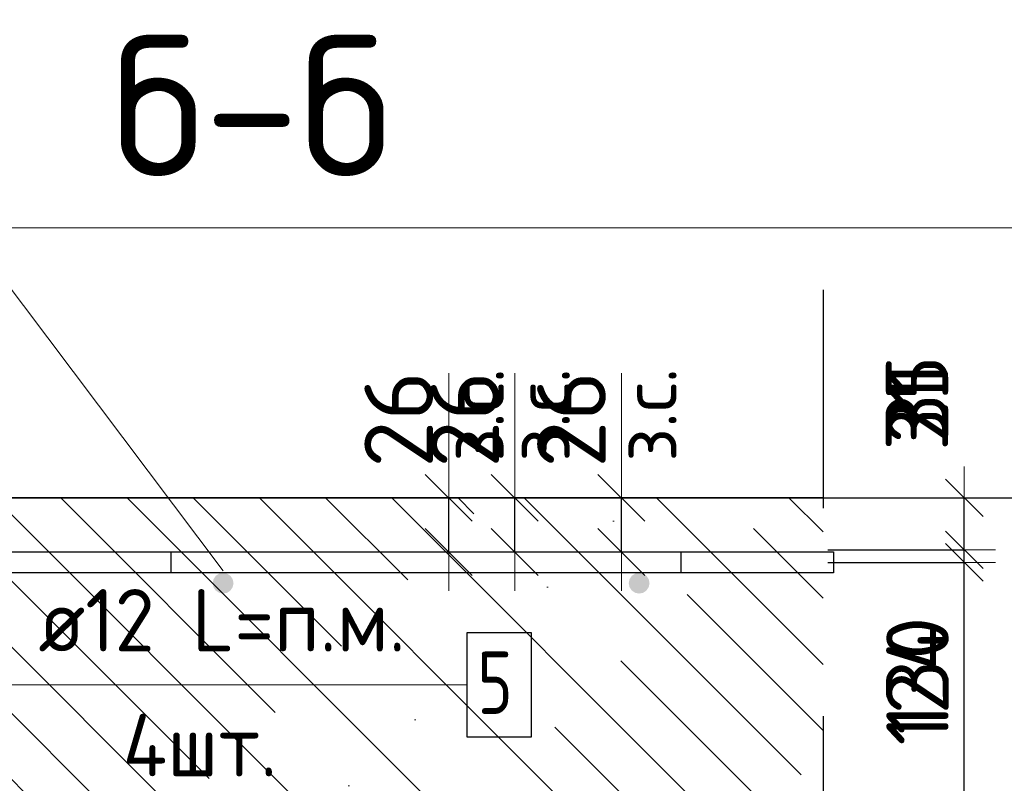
# Model space of a CAD drawing. Header units: metres. Extents: x -38 to 107, y -15 to 21.
# Tile 171 of 254: x 72.37 to 72.843, y 7.405 to 7.772. Entities that reach past the tile are written whole.
import ezdxf

# ---------------------------------------------------------------- set-up
doc = ezdxf.new("R2010")
doc.units = ezdxf.units.M
doc.header["$PDMODE"] = 65
doc.linetypes.add('______4', pattern=[0.135, 0.105, -0.03])
for name, color, linetype, lineweight in [('XR$3$Арм. стержнями верхней зоны', 180, 'Continuous', 35), ('XR$3$Арм.стержн. Арматура края', 96, 'Continuous', 35), ('XR$3$Арм.стержн. Доп. арматура', 180, 'Continuous', 35), ('XR$3$Размерная линия (1)', 7, 'Continuous', 13), ('XR$3$Размерная линия_ общее', 7, 'Continuous', 13), ('XR$4$Арм. стержнями верхней зоны', 180, 'Continuous', 35), ('XR$4$Арм.стержн. Арматура края', 96, 'Continuous', 35), ('XR$4$Арм.стержн. Доп. арматура', 180, 'Continuous', 35), ('XR$4$Размерная линия (1)', 7, 'Continuous', 13), ('XR$4$Размерная линия_ общее', 7, 'Continuous', 13), ('XR$5$Текст_ примечание', 7, 'Continuous', 13), ('XR$6$Арм. стержнями верхней зоны', 180, 'Continuous', 35), ('XR$6$Арм.стержн. Арматура края', 96, 'Continuous', 35), ('XR$6$Арм.стержн. Доп. арматура', 180, 'Continuous', 35), ('XR$6$Размерная линия (1)', 7, 'Continuous', 13), ('XR$6$Размерная линия_ общее', 7, 'Continuous', 13)]:
    doc.layers.add(name, color=color, linetype=linetype, lineweight=lineweight)
doc.styles.add('ISOCPEUR', font='txt')
doc.dimstyles.new('DIMSTYLE_11', dxfattribs={"dimtxt": 0.033, "dimasz": 0.0375, "dimexe": 0, "dimexo": 0, "dimgap": 0.0165, "dimtad": 2, "dimdec": 0, "dimlfac": 1000, "dimrnd": 1, "dimzin": 12, "dimdsep": 46, "dimtxsty": 'ISOCPEUR', "dimblk1": 'ALL_ML_STRICH', "dimblk2": 'ALL_ML_STRICH', "dimsah": 1, "dimcen": 0, "dimclrd": 7, "dimclre": 256, "dimclrt": 7, "dimadec": 0, "dimazin": 0, "dimtfac": 1, "dimtdec": 0, "dimtix": 1, "dimtmove": 2, "dimatfit": 3, "dimfxl": 0, "dimtvp": 1.2, "dimtzin": 0, "dimlwd": 0, "dimlwe": -3, "dimarcsym": 0})
doc.dimstyles.new('DIMSTYLE_12', dxfattribs={"dimtxt": 0.03, "dimasz": 0.03, "dimexe": 0, "dimexo": 0, "dimgap": 0.015, "dimtad": 2, "dimdec": 0, "dimlfac": 1000, "dimrnd": 1, "dimzin": 12, "dimdsep": 46, "dimtxsty": 'ISOCPEUR', "dimblk1": 'ALL_ML_STRICH', "dimblk2": 'ALL_ML_STRICH', "dimsah": 1, "dimcen": 0, "dimclrd": 7, "dimclre": 256, "dimclrt": 7, "dimadec": 0, "dimazin": 0, "dimtfac": 1, "dimtdec": 0, "dimtix": 1, "dimtmove": 2, "dimatfit": 3, "dimfxl": 0, "dimtzin": 0, "dimlwd": 0, "dimlwe": -3, "dimarcsym": 0})
doc.dimstyles.new('DIMSTYLE_14', dxfattribs={"dimtxt": 0.03, "dimasz": 0.03, "dimexe": 0, "dimexo": 0, "dimgap": 0.015, "dimtad": 2, "dimdec": 0, "dimlfac": 1000, "dimrnd": 1, "dimzin": 12, "dimdsep": 46, "dimtxsty": 'ISOCPEUR', "dimblk1": 'ALL_ML_STRICH', "dimblk2": 'ALL_ML_STRICH', "dimsah": 1, "dimcen": 0, "dimclrd": 7, "dimclre": 256, "dimclrt": 7, "dimadec": 0, "dimazin": 0, "dimtfac": 1, "dimtdec": 0, "dimtix": 1, "dimtmove": 2, "dimatfit": 3, "dimfxl": 0, "dimtvp": 1.2, "dimtzin": 0, "dimlwd": 0, "dimlwe": -3, "dimarcsym": 0})
doc.dimstyles.new('DIMSTYLE_8', dxfattribs={"dimtxt": 0.033, "dimasz": 0.0375, "dimexe": 0, "dimexo": 0, "dimgap": 0.0165, "dimtad": 2, "dimdec": 0, "dimlfac": 1000, "dimrnd": 1, "dimzin": 12, "dimdsep": 46, "dimtxsty": 'ISOCPEUR', "dimblk1": 'ALL_ML_STRICH', "dimblk2": 'ALL_ML_STRICH', "dimsah": 1, "dimcen": 0, "dimclrd": 7, "dimclre": 256, "dimclrt": 7, "dimadec": 0, "dimazin": 0, "dimtfac": 1, "dimtdec": 0, "dimtix": 1, "dimtmove": 2, "dimatfit": 3, "dimfxl": 0, "dimtzin": 0, "dimlwd": 0, "dimlwe": -3, "dimarcsym": 0})
pattern_1 = [(135, (0, 0), (-0.031819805, -0.031819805), [0.4, -0.05, 0, -0.05]), (135, (-0.01591, -0.01591), (-0.031819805, -0.031819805), [0.8, -0.1, 0.1, -0.1])]

# ---------------------------------------------------------------- blocks, each defined once
blk = doc.blocks.new('ALL_ML_STRICH')
at = {"color": 0, "linetype": 'ByBlock', "lineweight": -2}
for p, q in [((0, -0.5), (0, 0.5)), ((-0.3, -0.3), (0.3, 0.3)), ((-1, 0), (0.5, 0))]:
    blk.add_line(p, q, dxfattribs=at)
blk = doc.blocks.new('*D135')
at = {"layer": 'DEFPOINTS', "color": 7, "linetype": 'Continuous', "lineweight": 13, "transparency": 33554687}
for p in [(72.7273, 7.54188), (72.7273, 7.34188), (72.89884, 7.34188)]:
    blk.add_point(p, dxfattribs=at)
at = {"layer": 'XR$3$Размерная линия_ общее', "color": 253, "linetype": 'Continuous', "lineweight": -2, "true_color": 0xa0a0a0, "transparency": 33554687}
for p, q in [((72.7473, 7.54188), (72.89884, 7.54188)), ((72.7473, 7.34188), (72.89884, 7.34188))]:
    blk.add_line(p, q, dxfattribs=at)
at = {"layer": 'XR$3$Размерная линия_ общее', "color": 7, "linetype": 'Continuous', "lineweight": -2, "transparency": 33554687}
blk.add_line((72.89884, 7.34188), (72.89884, 7.54188), dxfattribs=at)
at = {"layer": 'XR$3$Размерная линия_ общее', "color": 7, "linetype": 'Continuous', "lineweight": 13, "transparency": 33554687, "xscale": 0.0375, "yscale": 0.0375, "zscale": 0.0375}
for p, rotation in [((72.89884, 7.54188), 90), ((72.89884, 7.34188), 270)]:
    blk.add_blockref('ALL_ML_STRICH', p, dxfattribs=dict(at, rotation=rotation))
at = {"layer": 'XR$3$Размерная линия_ общее', "color": 7, "linetype": 'Continuous', "lineweight": 13, "transparency": 33554687, "insert": (72.87484, 7.44353), "char_height": 0.033, "width": 0.099, "attachment_point": 5, "rotation": 90, "style": 'ISOCPEUR'}
blk.add_mtext('\\A1;{200}', dxfattribs=at)
blk = doc.blocks.new('*D142')
at = {"layer": 'DEFPOINTS', "color": 7, "linetype": 'Continuous', "lineweight": 13, "transparency": 33554687}
for p in [(72.56769, 7.54188), (72.56769, 7.51588), (72.60768, 7.51588)]:
    blk.add_point(p, dxfattribs=at)
at = {"layer": 'XR$3$Размерная линия_ общее', "color": 253, "linetype": 'Continuous', "lineweight": -2, "true_color": 0xa0a0a0, "transparency": 33554687}
for p, q in [((72.58769, 7.54188), (72.60768, 7.54188)), ((72.58769, 7.51588), (72.60768, 7.51588))]:
    blk.add_line(p, q, dxfattribs=at)
at = {"layer": 'XR$3$Размерная линия_ общее', "color": 7, "linetype": 'Continuous', "lineweight": -2, "transparency": 33554687}
blk.add_line((72.60768, 7.51588), (72.60768, 7.54188), dxfattribs=at)
at = {"layer": 'XR$3$Размерная линия_ общее', "color": 7, "linetype": 'Continuous', "lineweight": 13, "transparency": 33554687, "xscale": 0.0375, "yscale": 0.0375, "zscale": 0.0375}
for p, rotation in [((72.60768, 7.54188), 90), ((72.60768, 7.51588), 270)]:
    blk.add_blockref('ALL_ML_STRICH', p, dxfattribs=dict(at, rotation=rotation))
at = {"layer": 'XR$3$Размерная линия_ общее', "color": 7, "linetype": 'Continuous', "lineweight": 13, "transparency": 33554687, "insert": (72.60721, 7.55924), "char_height": 0.027, "width": 0.00135, "attachment_point": 1, "rotation": 90, "line_spacing_factor": 0.60241, "style": 'ISOCPEUR'}
blk.add_mtext('з.с.', dxfattribs=at)
at = {"layer": 'XR$3$Размерная линия_ общее', "color": 7, "linetype": 'Continuous', "lineweight": 13, "transparency": 33554687, "insert": (72.58368, 7.5796), "char_height": 0.033, "width": 0.066, "attachment_point": 5, "rotation": 90, "style": 'ISOCPEUR'}
blk.add_mtext('\\A1;{26}', dxfattribs=at)
blk = doc.blocks.new('*D202')
at = {"layer": 'DEFPOINTS', "color": 7, "linetype": 'Continuous', "lineweight": 13, "transparency": 33554687}
for p in [(72.73821, 7.51088), (72.73118, 7.38688), (72.82384, 7.38688)]:
    blk.add_point(p, dxfattribs=at)
at = {"layer": 'XR$3$Размерная линия (1)', "color": 9, "linetype": 'Continuous', "lineweight": -2, "true_color": 0xc7c7c7, "transparency": 33554687}
for p, q in [((72.75821, 7.51088), (72.82384, 7.51088)), ((72.75118, 7.38688), (72.82384, 7.38688))]:
    blk.add_line(p, q, dxfattribs=at)
at = {"layer": 'XR$3$Размерная линия (1)', "color": 7, "linetype": 'Continuous', "lineweight": -2, "transparency": 33554687}
blk.add_line((72.82384, 7.38688), (72.82384, 7.51088), dxfattribs=at)
at = {"layer": 'XR$3$Размерная линия (1)', "color": 7, "linetype": 'Continuous', "lineweight": 13, "transparency": 33554687, "xscale": 0.03, "yscale": 0.03, "zscale": 0.03}
for p, rotation in [((72.82384, 7.51088), 90), ((72.82384, 7.38688), 270)]:
    blk.add_blockref('ALL_ML_STRICH', p, dxfattribs=dict(at, rotation=rotation))
at = {"layer": 'XR$3$Размерная линия (1)', "color": 7, "linetype": 'Continuous', "lineweight": 13, "transparency": 33554687, "insert": (72.80134, 7.45188), "char_height": 0.03, "width": 0.09, "attachment_point": 5, "rotation": 90, "style": 'ISOCPEUR'}
blk.add_mtext('\\A1;{124}', dxfattribs=at)
blk = doc.blocks.new('*D203')
at = {"layer": 'DEFPOINTS', "color": 7, "linetype": 'Continuous', "lineweight": 13, "transparency": 33554687}
for p in [(72.72034, 7.54188), (72.73821, 7.51088), (72.82384, 7.51088)]:
    blk.add_point(p, dxfattribs=at)
at = {"layer": 'XR$3$Размерная линия (1)', "color": 9, "linetype": 'Continuous', "lineweight": -2, "true_color": 0xc7c7c7, "transparency": 33554687}
for p, q in [((72.74034, 7.54188), (72.82384, 7.54188)), ((72.75821, 7.51088), (72.82384, 7.51088))]:
    blk.add_line(p, q, dxfattribs=at)
at = {"layer": 'XR$3$Размерная линия (1)', "color": 7, "linetype": 'Continuous', "lineweight": -2, "transparency": 33554687}
blk.add_line((72.82384, 7.51088), (72.82384, 7.54188), dxfattribs=at)
at = {"layer": 'XR$3$Размерная линия (1)', "color": 7, "linetype": 'Continuous', "lineweight": 13, "transparency": 33554687, "xscale": 0.03, "yscale": 0.03, "zscale": 0.03}
for p, rotation in [((72.82384, 7.54188), 90), ((72.82384, 7.51088), 270)]:
    blk.add_blockref('ALL_ML_STRICH', p, dxfattribs=dict(at, rotation=rotation))
at = {"layer": 'XR$3$Размерная линия (1)', "color": 7, "linetype": 'Continuous', "lineweight": 13, "transparency": 33554687, "insert": (72.8011, 7.58917), "char_height": 0.03, "width": 0.06, "attachment_point": 5, "rotation": 90, "style": 'ISOCPEUR'}
blk.add_mtext('\\A1;{31}', dxfattribs=at)
blk = doc.blocks.new('*D366')
at = {"layer": 'DEFPOINTS', "color": 7, "linetype": 'Continuous', "lineweight": 13, "transparency": 33554687}
for p in [(72.7273, 7.54188), (72.7273, 7.34188), (72.89884, 7.34188)]:
    blk.add_point(p, dxfattribs=at)
at = {"layer": 'XR$4$Размерная линия_ общее', "color": 253, "linetype": 'Continuous', "lineweight": -2, "true_color": 0xa0a0a0, "transparency": 33554687}
for p, q in [((72.7473, 7.54188), (72.89884, 7.54188)), ((72.7473, 7.34188), (72.89884, 7.34188))]:
    blk.add_line(p, q, dxfattribs=at)
at = {"layer": 'XR$4$Размерная линия_ общее', "color": 7, "linetype": 'Continuous', "lineweight": -2, "transparency": 33554687}
blk.add_line((72.89884, 7.34188), (72.89884, 7.54188), dxfattribs=at)
at = {"layer": 'XR$4$Размерная линия_ общее', "color": 7, "linetype": 'Continuous', "lineweight": 13, "transparency": 33554687, "xscale": 0.0375, "yscale": 0.0375, "zscale": 0.0375}
for p, rotation in [((72.89884, 7.54188), 90), ((72.89884, 7.34188), 270)]:
    blk.add_blockref('ALL_ML_STRICH', p, dxfattribs=dict(at, rotation=rotation))
at = {"layer": 'XR$4$Размерная линия_ общее', "color": 7, "linetype": 'Continuous', "lineweight": 13, "transparency": 33554687, "insert": (72.87484, 7.44353), "char_height": 0.033, "width": 0.099, "attachment_point": 5, "rotation": 90, "style": 'ISOCPEUR'}
blk.add_mtext('\\A1;{200}', dxfattribs=at)
blk = doc.blocks.new('*D524')
at = {"layer": 'DEFPOINTS', "color": 7, "linetype": 'Continuous', "lineweight": 13, "transparency": 33554687}
for p in [(72.61899, 7.54188), (72.61899, 7.51588), (72.65897, 7.51588)]:
    blk.add_point(p, dxfattribs=at)
at = {"layer": 'XR$4$Размерная линия_ общее', "color": 253, "linetype": 'Continuous', "lineweight": -2, "true_color": 0xa0a0a0, "transparency": 33554687}
for p, q in [((72.63899, 7.54188), (72.65897, 7.54188)), ((72.63899, 7.51588), (72.65897, 7.51588))]:
    blk.add_line(p, q, dxfattribs=at)
at = {"layer": 'XR$4$Размерная линия_ общее', "color": 7, "linetype": 'Continuous', "lineweight": -2, "transparency": 33554687}
blk.add_line((72.65897, 7.51588), (72.65897, 7.54188), dxfattribs=at)
at = {"layer": 'XR$4$Размерная линия_ общее', "color": 7, "linetype": 'Continuous', "lineweight": 13, "transparency": 33554687, "xscale": 0.0375, "yscale": 0.0375, "zscale": 0.0375}
for p, rotation in [((72.65897, 7.54188), 90), ((72.65897, 7.51588), 270)]:
    blk.add_blockref('ALL_ML_STRICH', p, dxfattribs=dict(at, rotation=rotation))
at = {"layer": 'XR$4$Размерная линия_ общее', "color": 7, "linetype": 'Continuous', "lineweight": 13, "transparency": 33554687, "insert": (72.65851, 7.55924), "char_height": 0.027, "width": 0.00135, "attachment_point": 1, "rotation": 90, "line_spacing_factor": 0.60241, "style": 'ISOCPEUR'}
blk.add_mtext('з.с.', dxfattribs=at)
at = {"layer": 'XR$4$Размерная линия_ общее', "color": 7, "linetype": 'Continuous', "lineweight": 13, "transparency": 33554687, "insert": (72.63497, 7.5796), "char_height": 0.033, "width": 0.066, "attachment_point": 5, "rotation": 90, "style": 'ISOCPEUR'}
blk.add_mtext('\\A1;{26}', dxfattribs=at)
blk = doc.blocks.new('*D526')
at = {"layer": 'DEFPOINTS', "color": 7, "linetype": 'Continuous', "lineweight": 13, "transparency": 33554687}
for p in [(72.74666, 7.51088), (72.73118, 7.38688), (72.82384, 7.38688)]:
    blk.add_point(p, dxfattribs=at)
at = {"layer": 'XR$4$Размерная линия (1)', "color": 9, "linetype": 'Continuous', "lineweight": -2, "true_color": 0xc7c7c7, "transparency": 33554687}
for p, q in [((72.76666, 7.51088), (72.82384, 7.51088)), ((72.75118, 7.38688), (72.82384, 7.38688))]:
    blk.add_line(p, q, dxfattribs=at)
at = {"layer": 'XR$4$Размерная линия (1)', "color": 7, "linetype": 'Continuous', "lineweight": -2, "transparency": 33554687}
blk.add_line((72.82384, 7.38688), (72.82384, 7.51088), dxfattribs=at)
at = {"layer": 'XR$4$Размерная линия (1)', "color": 7, "linetype": 'Continuous', "lineweight": 13, "transparency": 33554687, "xscale": 0.03, "yscale": 0.03, "zscale": 0.03}
for p, rotation in [((72.82384, 7.51088), 90), ((72.82384, 7.38688), 270)]:
    blk.add_blockref('ALL_ML_STRICH', p, dxfattribs=dict(at, rotation=rotation))
at = {"layer": 'XR$4$Размерная линия (1)', "color": 7, "linetype": 'Continuous', "lineweight": 13, "transparency": 33554687, "insert": (72.80134, 7.45188), "char_height": 0.03, "width": 0.09, "attachment_point": 5, "rotation": 90, "style": 'ISOCPEUR'}
blk.add_mtext('\\A1;{124}', dxfattribs=at)
blk = doc.blocks.new('*D527')
at = {"layer": 'DEFPOINTS', "color": 7, "linetype": 'Continuous', "lineweight": 13, "transparency": 33554687}
for p in [(72.72034, 7.54188), (72.74666, 7.51088), (72.82384, 7.51088)]:
    blk.add_point(p, dxfattribs=at)
at = {"layer": 'XR$4$Размерная линия (1)', "color": 9, "linetype": 'Continuous', "lineweight": -2, "true_color": 0xc7c7c7, "transparency": 33554687}
for p, q in [((72.74034, 7.54188), (72.82384, 7.54188)), ((72.76666, 7.51088), (72.82384, 7.51088))]:
    blk.add_line(p, q, dxfattribs=at)
at = {"layer": 'XR$4$Размерная линия (1)', "color": 7, "linetype": 'Continuous', "lineweight": -2, "transparency": 33554687}
blk.add_line((72.82384, 7.51088), (72.82384, 7.54188), dxfattribs=at)
at = {"layer": 'XR$4$Размерная линия (1)', "color": 7, "linetype": 'Continuous', "lineweight": 13, "transparency": 33554687, "xscale": 0.03, "yscale": 0.03, "zscale": 0.03}
for p, rotation in [((72.82384, 7.54188), 90), ((72.82384, 7.51088), 270)]:
    blk.add_blockref('ALL_ML_STRICH', p, dxfattribs=dict(at, rotation=rotation))
at = {"layer": 'XR$4$Размерная линия (1)', "color": 7, "linetype": 'Continuous', "lineweight": 13, "transparency": 33554687, "insert": (72.80113, 7.58256), "char_height": 0.03, "width": 0.06, "attachment_point": 5, "rotation": 90, "style": 'ISOCPEUR'}
blk.add_mtext('\\A1;{31}', dxfattribs=at)
blk = doc.blocks.new('*D1009')
at = {"layer": 'DEFPOINTS', "color": 7, "linetype": 'Continuous', "lineweight": 13, "transparency": 33554687}
for p in [(72.7273, 7.54188), (72.7273, 7.34188), (72.89884, 7.34188)]:
    blk.add_point(p, dxfattribs=at)
at = {"layer": 'XR$6$Размерная линия_ общее', "color": 253, "linetype": 'Continuous', "lineweight": -2, "true_color": 0xa0a0a0, "transparency": 33554687}
for p, q in [((72.7473, 7.54188), (72.89884, 7.54188)), ((72.7473, 7.34188), (72.89884, 7.34188))]:
    blk.add_line(p, q, dxfattribs=at)
at = {"layer": 'XR$6$Размерная линия_ общее', "color": 7, "linetype": 'Continuous', "lineweight": -2, "transparency": 33554687}
blk.add_line((72.89884, 7.34188), (72.89884, 7.54188), dxfattribs=at)
at = {"layer": 'XR$6$Размерная линия_ общее', "color": 7, "linetype": 'Continuous', "lineweight": 13, "transparency": 33554687, "xscale": 0.0375, "yscale": 0.0375, "zscale": 0.0375}
for p, rotation in [((72.89884, 7.54188), 90), ((72.89884, 7.34188), 270)]:
    blk.add_blockref('ALL_ML_STRICH', p, dxfattribs=dict(at, rotation=rotation))
at = {"layer": 'XR$6$Размерная линия_ общее', "color": 7, "linetype": 'Continuous', "lineweight": 13, "transparency": 33554687, "insert": (72.87484, 7.44353), "char_height": 0.033, "width": 0.099, "attachment_point": 5, "rotation": 90, "style": 'ISOCPEUR'}
blk.add_mtext('\\A1;{200}', dxfattribs=at)
blk = doc.blocks.new('*D1012')
at = {"layer": 'DEFPOINTS', "color": 7, "linetype": 'Continuous', "lineweight": 13, "transparency": 33554687}
for p in [(72.73821, 7.51688), (72.73118, 7.38688), (72.82384, 7.38688)]:
    blk.add_point(p, dxfattribs=at)
at = {"layer": 'XR$6$Размерная линия (1)', "color": 9, "linetype": 'Continuous', "lineweight": -2, "true_color": 0xc7c7c7, "transparency": 33554687}
for p, q in [((72.75821, 7.51688), (72.82384, 7.51688)), ((72.75118, 7.38688), (72.82384, 7.38688))]:
    blk.add_line(p, q, dxfattribs=at)
at = {"layer": 'XR$6$Размерная линия (1)', "color": 7, "linetype": 'Continuous', "lineweight": -2, "transparency": 33554687}
blk.add_line((72.82384, 7.38688), (72.82384, 7.51688), dxfattribs=at)
at = {"layer": 'XR$6$Размерная линия (1)', "color": 7, "linetype": 'Continuous', "lineweight": 13, "transparency": 33554687, "xscale": 0.03, "yscale": 0.03, "zscale": 0.03}
for p, rotation in [((72.82384, 7.51688), 90), ((72.82384, 7.38688), 270)]:
    blk.add_blockref('ALL_ML_STRICH', p, dxfattribs=dict(at, rotation=rotation))
at = {"layer": 'XR$6$Размерная линия (1)', "color": 7, "linetype": 'Continuous', "lineweight": 13, "transparency": 33554687, "insert": (72.80134, 7.45638), "char_height": 0.03, "width": 0.09, "attachment_point": 5, "rotation": 90, "style": 'ISOCPEUR'}
blk.add_mtext('\\A1;{130}', dxfattribs=at)
blk = doc.blocks.new('*D1013')
at = {"layer": 'DEFPOINTS', "color": 7, "linetype": 'Continuous', "lineweight": 13, "transparency": 33554687}
for p in [(72.72034, 7.54188), (72.73821, 7.51688), (72.82384, 7.51688)]:
    blk.add_point(p, dxfattribs=at)
at = {"layer": 'XR$6$Размерная линия (1)', "color": 9, "linetype": 'Continuous', "lineweight": -2, "true_color": 0xc7c7c7, "transparency": 33554687}
for p, q in [((72.74034, 7.54188), (72.82384, 7.54188)), ((72.75821, 7.51688), (72.82384, 7.51688))]:
    blk.add_line(p, q, dxfattribs=at)
at = {"layer": 'XR$6$Размерная линия (1)', "color": 7, "linetype": 'Continuous', "lineweight": -2, "transparency": 33554687}
blk.add_line((72.82384, 7.51688), (72.82384, 7.54188), dxfattribs=at)
at = {"layer": 'XR$6$Размерная линия (1)', "color": 7, "linetype": 'Continuous', "lineweight": 13, "transparency": 33554687, "xscale": 0.03, "yscale": 0.03, "zscale": 0.03}
for p, rotation in [((72.82384, 7.54188), 90), ((72.82384, 7.51688), 270)]:
    blk.add_blockref('ALL_ML_STRICH', p, dxfattribs=dict(at, rotation=rotation))
at = {"layer": 'XR$6$Размерная линия (1)', "color": 7, "linetype": 'Continuous', "lineweight": 13, "transparency": 33554687, "insert": (72.8011, 7.58917), "char_height": 0.03, "width": 0.06, "attachment_point": 5, "rotation": 90, "style": 'ISOCPEUR'}
blk.add_mtext('\\A1;{25}', dxfattribs=at)
blk = doc.blocks.new('*D1132')
at = {"layer": 'DEFPOINTS', "color": 7, "linetype": 'Continuous', "lineweight": 13, "transparency": 33554687}
for p in [(72.53596, 7.54188), (72.53596, 7.51588), (72.57595, 7.51588)]:
    blk.add_point(p, dxfattribs=at)
at = {"layer": 'XR$6$Размерная линия_ общее', "color": 253, "linetype": 'Continuous', "lineweight": -2, "true_color": 0xa0a0a0, "transparency": 33554687}
for p, q in [((72.55596, 7.54188), (72.57595, 7.54188)), ((72.55596, 7.51588), (72.57595, 7.51588))]:
    blk.add_line(p, q, dxfattribs=at)
at = {"layer": 'XR$6$Размерная линия_ общее', "color": 7, "linetype": 'Continuous', "lineweight": -2, "transparency": 33554687}
blk.add_line((72.57595, 7.51588), (72.57595, 7.54188), dxfattribs=at)
at = {"layer": 'XR$6$Размерная линия_ общее', "color": 7, "linetype": 'Continuous', "lineweight": 13, "transparency": 33554687, "xscale": 0.0375, "yscale": 0.0375, "zscale": 0.0375}
for p, rotation in [((72.57595, 7.54188), 90), ((72.57595, 7.51588), 270)]:
    blk.add_blockref('ALL_ML_STRICH', p, dxfattribs=dict(at, rotation=rotation))
at = {"layer": 'XR$6$Размерная линия_ общее', "color": 7, "linetype": 'Continuous', "lineweight": 13, "transparency": 33554687, "insert": (72.57548, 7.55924), "char_height": 0.027, "width": 0.00135, "attachment_point": 1, "rotation": 90, "line_spacing_factor": 0.60241, "style": 'ISOCPEUR'}
blk.add_mtext('з.с.', dxfattribs=at)
at = {"layer": 'XR$6$Размерная линия_ общее', "color": 7, "linetype": 'Continuous', "lineweight": 13, "transparency": 33554687, "insert": (72.55195, 7.5796), "char_height": 0.033, "width": 0.066, "attachment_point": 5, "rotation": 90, "style": 'ISOCPEUR'}
blk.add_mtext('\\A1;{26}', dxfattribs=at)

msp = doc.modelspace()

# ---------------------------------------------------------------- hatches: boundary and pattern name
at = {"linetype": 'Continuous', "lineweight": 13, "transparency": 33554687}
h = msp.add_hatch(dxfattribs=at)
h.set_pattern_fill('__________540', scale=0.015, style=0, pattern_type=2)
h.set_pattern_definition(pattern_1)
h.paths.add_polyline_path([(72.1675, 7.54188), (72.1675, 7.34188), (72.75595, 7.34188), (72.75595, 7.54188)], flags=0)
h = msp.add_hatch(dxfattribs=at)
h.set_pattern_fill('__________540', scale=0.015, style=0, pattern_type=2)
h.set_pattern_definition(pattern_1)
h.paths.add_polyline_path([(72.1675, 7.54188), (72.1675, 7.34188), (72.75595, 7.34188), (72.75595, 7.54188)], flags=0)
h = msp.add_hatch(dxfattribs=at)
h.set_pattern_fill('__________540', scale=0.015, style=0, pattern_type=2)
h.set_pattern_definition(pattern_1)
h.paths.add_polyline_path([(72.1675, 7.54188), (72.1675, 7.34188), (72.75595, 7.34188), (72.75595, 7.54188)], flags=0)
at = {"layer": 'XR$3$Арм. стержнями верхней зоны', "linetype": 'Continuous', "lineweight": 50, "transparency": 33554687}
for points in [[(72.47251, 7.50088), (72.47212, 7.50279), (72.47104, 7.50441), (72.46942, 7.5055), (72.46751, 7.50588), (72.46559, 7.5055), (72.46397, 7.50441), (72.46289, 7.50279), (72.46251, 7.50088), (72.46289, 7.49896), (72.46397, 7.49734), (72.46559, 7.49626), (72.46751, 7.49588), (72.46942, 7.49626), (72.47104, 7.49734), (72.47212, 7.49896)], [(72.67251, 7.50088), (72.67212, 7.50279), (72.67104, 7.50441), (72.66942, 7.5055), (72.66751, 7.50588), (72.66559, 7.5055), (72.66397, 7.50441), (72.66289, 7.50279), (72.66251, 7.50088), (72.66289, 7.49896), (72.66397, 7.49734), (72.66559, 7.49626), (72.66751, 7.49588), (72.66942, 7.49626), (72.67104, 7.49734), (72.67212, 7.49896)]]:
    msp.add_hatch(color=4, dxfattribs=at).paths.add_polyline_path(points)
at = {"layer": 'XR$4$Арм. стержнями верхней зоны', "linetype": 'Continuous', "lineweight": 50, "transparency": 33554687}
for points in [[(72.47251, 7.50088), (72.47212, 7.50279), (72.47104, 7.50441), (72.46942, 7.5055), (72.46751, 7.50588), (72.46559, 7.5055), (72.46397, 7.50441), (72.46289, 7.50279), (72.46251, 7.50088), (72.46289, 7.49896), (72.46397, 7.49734), (72.46559, 7.49626), (72.46751, 7.49588), (72.46942, 7.49626), (72.47104, 7.49734), (72.47212, 7.49896)], [(72.67251, 7.50088), (72.67212, 7.50279), (72.67104, 7.50441), (72.66942, 7.5055), (72.66751, 7.50588), (72.66559, 7.5055), (72.66397, 7.50441), (72.66289, 7.50279), (72.66251, 7.50088), (72.66289, 7.49896), (72.66397, 7.49734), (72.66559, 7.49626), (72.66751, 7.49588), (72.66942, 7.49626), (72.67104, 7.49734), (72.67212, 7.49896)]]:
    msp.add_hatch(color=4, dxfattribs=at).paths.add_polyline_path(points)
at = {"layer": 'XR$6$Арм. стержнями верхней зоны', "linetype": 'Continuous', "lineweight": 50, "transparency": 33554687}
for points in [[(72.47251, 7.50088), (72.47212, 7.50279), (72.47104, 7.50441), (72.46942, 7.5055), (72.46751, 7.50588), (72.46559, 7.5055), (72.46397, 7.50441), (72.46289, 7.50279), (72.46251, 7.50088), (72.46289, 7.49896), (72.46397, 7.49734), (72.46559, 7.49626), (72.46751, 7.49588), (72.46942, 7.49626), (72.47104, 7.49734), (72.47212, 7.49896)], [(72.67251, 7.50088), (72.67212, 7.50279), (72.67104, 7.50441), (72.66942, 7.5055), (72.66751, 7.50588), (72.66559, 7.5055), (72.66397, 7.50441), (72.66289, 7.50279), (72.66251, 7.50088), (72.66289, 7.49896), (72.66397, 7.49734), (72.66559, 7.49626), (72.66751, 7.49588), (72.66942, 7.49626), (72.67104, 7.49734), (72.67212, 7.49896)]]:
    msp.add_hatch(color=4, dxfattribs=at).paths.add_polyline_path(points)

# ---------------------------------------------------------------- linework, layer by layer
at = {"color": 7, "linetype": 'Continuous', "lineweight": 13, "transparency": 33554687}
for p, q in [((72.46751, 7.50688), (72.3436, 7.6713)), ((72.46751, 7.50688), (72.3436, 7.6713)), ((72.46751, 7.50688), (72.3436, 7.6713)), ((72.57595, 7.54188), (72.57595, 7.60188)), ((72.60768, 7.54188), (72.60768, 7.60188)), ((72.65897, 7.54188), (72.65897, 7.60188))]:
    msp.add_line(p, q, dxfattribs=at)
at = {"color": 7, "linetype": '______4', "lineweight": 25, "transparency": 33554687}
msp.add_line((72.75595, 7.64188), (72.75595, 7.24188), dxfattribs=at)
msp.add_line((72.75595, 7.64188), (72.75595, 7.24188), dxfattribs=at)
msp.add_line((72.75595, 7.64188), (72.75595, 7.24188), dxfattribs=at)
at = {"color": 7, "linetype": 'Continuous', "lineweight": 35, "transparency": 33554687}
msp.add_line((72.75595, 7.54188), (72.1675, 7.54188), dxfattribs=at)
msp.add_line((72.75595, 7.54188), (72.1675, 7.54188), dxfattribs=at)
msp.add_line((72.75595, 7.54188), (72.1675, 7.54188), dxfattribs=at)
at = {"layer": 'XR$3$Арм. стержнями верхней зоны', "color": 4, "linetype": 'Continuous', "lineweight": 25, "transparency": 33554687}
for points in [[(72.76095, 7.50588), (72.1875, 7.50588), (72.1875, 7.51588), (72.76095, 7.51588), (72.76095, 7.50588)], [(72.76095, 7.50588), (72.44251, 7.50588), (72.44251, 7.51588), (72.76095, 7.51588), (72.76095, 7.50588)]]:
    msp.add_lwpolyline(points, dxfattribs=at)
at = {"layer": 'XR$3$Арм.стержн. Арматура края', "color": 4, "linetype": 'Continuous', "lineweight": 25, "transparency": 33554687}
msp.add_lwpolyline([(72.21607, 7.51588), (72.6875, 7.51588), (72.6875, 7.50588), (72.21676, 7.50588)], dxfattribs=at)
at = {"layer": 'XR$3$Арм.стержн. Доп. арматура', "color": 7, "linetype": 'Continuous', "lineweight": 13, "transparency": 33554687}
msp.add_line((72.35872, 7.45204), (72.58472, 7.45204), dxfattribs=at)
at = {"layer": 'XR$3$Арм.стержн. Доп. арматура', "color": 7, "linetype": 'Continuous', "lineweight": 25, "transparency": 33554687}
msp.add_lwpolyline([(72.58472, 7.42704), (72.61572, 7.42704), (72.61572, 7.47704), (72.58472, 7.47704), (72.58472, 7.42704)], dxfattribs=at)
at = {"layer": 'XR$4$Арм. стержнями верхней зоны', "color": 4, "linetype": 'Continuous', "lineweight": 25, "transparency": 33554687}
for points in [[(72.76095, 7.50588), (72.1875, 7.50588), (72.1875, 7.51588), (72.76095, 7.51588), (72.76095, 7.50588)], [(72.76095, 7.50588), (72.44251, 7.50588), (72.44251, 7.51588), (72.76095, 7.51588), (72.76095, 7.50588)]]:
    msp.add_lwpolyline(points, dxfattribs=at)
at = {"layer": 'XR$4$Арм.стержн. Арматура края', "color": 4, "linetype": 'Continuous', "lineweight": 25, "transparency": 33554687}
msp.add_lwpolyline([(72.21607, 7.51588), (72.6875, 7.51588), (72.6875, 7.50588), (72.21676, 7.50588)], dxfattribs=at)
at = {"layer": 'XR$4$Арм.стержн. Доп. арматура', "color": 7, "linetype": 'Continuous', "lineweight": 13, "transparency": 33554687}
msp.add_line((72.35872, 7.45204), (72.58472, 7.45204), dxfattribs=at)
at = {"layer": 'XR$4$Арм.стержн. Доп. арматура', "color": 7, "linetype": 'Continuous', "lineweight": 25, "transparency": 33554687}
msp.add_lwpolyline([(72.58472, 7.42704), (72.61572, 7.42704), (72.61572, 7.47704), (72.58472, 7.47704), (72.58472, 7.42704)], dxfattribs=at)
at = {"layer": 'XR$5$Текст_ примечание', "color": 7, "linetype": 'Continuous', "lineweight": 13, "transparency": 33554687}
msp.add_line((86.41979, 7.67171), (67.91979, 7.67171), dxfattribs=at)
at = {"layer": 'XR$6$Арм. стержнями верхней зоны', "color": 4, "linetype": 'Continuous', "lineweight": 25, "transparency": 33554687}
for points in [[(72.76095, 7.50588), (72.1875, 7.50588), (72.1875, 7.51588), (72.76095, 7.51588), (72.76095, 7.50588)], [(72.76095, 7.50588), (72.44251, 7.50588), (72.44251, 7.51588), (72.76095, 7.51588), (72.76095, 7.50588)]]:
    msp.add_lwpolyline(points, dxfattribs=at)
at = {"layer": 'XR$6$Арм.стержн. Арматура края', "color": 4, "linetype": 'Continuous', "lineweight": 25, "transparency": 33554687}
msp.add_lwpolyline([(72.21607, 7.51588), (72.6875, 7.51588), (72.6875, 7.50588), (72.21676, 7.50588)], dxfattribs=at)
at = {"layer": 'XR$6$Арм.стержн. Доп. арматура', "color": 7, "linetype": 'Continuous', "lineweight": 13, "transparency": 33554687}
msp.add_line((72.35872, 7.45204), (72.58472, 7.45204), dxfattribs=at)
at = {"layer": 'XR$6$Арм.стержн. Доп. арматура', "color": 7, "linetype": 'Continuous', "lineweight": 25, "transparency": 33554687}
msp.add_lwpolyline([(72.58472, 7.42704), (72.61572, 7.42704), (72.61572, 7.47704), (72.58472, 7.47704), (72.58472, 7.42704)], dxfattribs=at)

# ---------------------------------------------------------------- texts
at = {"color": 7, "linetype": 'Continuous', "lineweight": 50, "transparency": 33554687, "insert": (72.48129, 7.73031), "char_height": 0.0675, "width": 0.1725652, "attachment_point": 5, "style": 'ISOCPEUR'}
msp.add_mtext('\\A1;{\\fISOCPEUR|i0|b0;\\H0.067500;\\W1.000000;\\C7;б-б}\\P', dxfattribs=at)
msp.add_mtext('\\A1;{\\fISOCPEUR|i0|b0;\\H0.067500;\\W1.000000;\\C7;б-б}\\P', dxfattribs=at)
msp.add_mtext('\\A1;{\\fISOCPEUR|i0|b0;\\H0.067500;\\W1.000000;\\C7;б-б}\\P', dxfattribs=at)
at = {"layer": 'XR$3$Арм.стержн. Доп. арматура', "color": 7, "linetype": 'Continuous', "lineweight": 25, "transparency": 33554687, "char_height": 0.03, "attachment_point": 7, "style": 'ISOCPEUR'}
for s, insert, width in [('\\W0.94;ø12 L=п.м.', (72.37872, 7.46804), 0.1999832), ('\\W0.78;5', (72.58972, 7.43804), 0.0326407), ('\\W0.95;4шт. ', (72.41922, 7.40804), 0.1191577)]:
    msp.add_mtext(s, dxfattribs=dict(at, insert=insert, width=width))
at = {"layer": 'XR$4$Арм.стержн. Доп. арматура', "color": 7, "linetype": 'Continuous', "lineweight": 25, "transparency": 33554687, "char_height": 0.03, "attachment_point": 7, "style": 'ISOCPEUR'}
for s, insert, width in [('\\W0.94;ø12 L=п.м.', (72.37872, 7.46804), 0.1999832), ('\\W0.78;5', (72.58972, 7.43804), 0.0326407), ('\\W0.95;4шт. ', (72.41922, 7.40804), 0.1191577)]:
    msp.add_mtext(s, dxfattribs=dict(at, insert=insert, width=width))
at = {"layer": 'XR$6$Арм.стержн. Доп. арматура', "color": 7, "linetype": 'Continuous', "lineweight": 25, "transparency": 33554687, "char_height": 0.03, "attachment_point": 7, "style": 'ISOCPEUR'}
for s, insert, width in [('\\W0.94;ø12 L=п.м.', (72.37872, 7.46804), 0.1999832), ('\\W0.78;5', (72.58972, 7.43804), 0.0326407), ('\\W0.95;4шт. ', (72.41922, 7.40804), 0.1191577)]:
    msp.add_mtext(s, dxfattribs=dict(at, insert=insert, width=width))

# ---------------------------------------------------------------- dimensions: what is measured, and where the dimension line sits
at = {"layer": 'XR$3$Размерная линия (1)', "color": 7, "linetype": 'Continuous', "lineweight": 13, "transparency": 33554687}
for base, p1, p2, dimstyle, picture, middle in [((72.82384, 7.54188), (72.75821, 7.51088), (72.74034, 7.54188), 'DIMSTYLE_14', '*D203', (72.8011, 7.58917)), ((72.82384, 7.51088), (72.75118, 7.38688), (72.75821, 7.51088), 'DIMSTYLE_12', '*D202', (72.80134, 7.45188))]:
    dim = msp.add_linear_dim(base=base, p1=p1, p2=p2, angle=90, dimstyle=dimstyle, override={"dimpost": '<>', "dimclrd": 7, "dimclre": 9, "dimclrt": 7, "dimlwd": 0, "dimlwe": 65533}, dxfattribs=at)
    dim.commit()
    dim.dimension.update_dxf_attribs({"geometry": picture, "text_midpoint": middle, "dimtype": 160})
at = {"layer": 'XR$3$Размерная линия_ общее', "color": 7, "linetype": 'Continuous', "lineweight": 13, "transparency": 33554687}
dim = msp.add_linear_dim(base=(72.60768, 7.54188), p1=(72.58769, 7.51588), p2=(72.58769, 7.54188), angle=90, text='<>\\Xз.с.', dimstyle='DIMSTYLE_11', override={"dimpost": '<>', "dimclrd": 7, "dimclre": 253, "dimclrt": 7, "dimlwd": 0, "dimlwe": 65533}, dxfattribs=at)
dim.commit()
dim.dimension.update_dxf_attribs({"geometry": '*D142', "text_midpoint": (72.58368, 7.5796), "dimtype": 160})
dim = msp.add_linear_dim(base=(72.89884, 7.54188), p1=(72.7473, 7.34188), p2=(72.7473, 7.54188), angle=90, dimstyle='DIMSTYLE_8', override={"dimpost": '<>', "dimclrd": 7, "dimclre": 253, "dimclrt": 7, "dimlwd": 0, "dimlwe": 65533}, dxfattribs=at)
dim.commit()
dim.dimension.update_dxf_attribs({"geometry": '*D135', "text_midpoint": (72.87484, 7.44353), "dimtype": 160})
at = {"layer": 'XR$4$Размерная линия (1)', "color": 7, "linetype": 'Continuous', "lineweight": 13, "transparency": 33554687}
for base, p1, p2, dimstyle, picture, middle in [((72.82384, 7.54188), (72.76666, 7.51088), (72.74034, 7.54188), 'DIMSTYLE_14', '*D527', (72.80113, 7.58256)), ((72.82384, 7.51088), (72.75118, 7.38688), (72.76666, 7.51088), 'DIMSTYLE_12', '*D526', (72.80134, 7.45188))]:
    dim = msp.add_linear_dim(base=base, p1=p1, p2=p2, angle=90, dimstyle=dimstyle, override={"dimpost": '<>', "dimclrd": 7, "dimclre": 9, "dimclrt": 7, "dimlwd": 0, "dimlwe": 65533}, dxfattribs=at)
    dim.commit()
    dim.dimension.update_dxf_attribs({"geometry": picture, "text_midpoint": middle, "dimtype": 160})
at = {"layer": 'XR$4$Размерная линия_ общее', "color": 7, "linetype": 'Continuous', "lineweight": 13, "transparency": 33554687}
dim = msp.add_linear_dim(base=(72.65897, 7.54188), p1=(72.63899, 7.51588), p2=(72.63899, 7.54188), angle=90, text='<>\\Xз.с.', dimstyle='DIMSTYLE_11', override={"dimpost": '<>', "dimclrd": 7, "dimclre": 253, "dimclrt": 7, "dimlwd": 0, "dimlwe": 65533}, dxfattribs=at)
dim.commit()
dim.dimension.update_dxf_attribs({"geometry": '*D524', "text_midpoint": (72.63497, 7.5796), "dimtype": 160})
dim = msp.add_linear_dim(base=(72.89884, 7.54188), p1=(72.7473, 7.34188), p2=(72.7473, 7.54188), angle=90, dimstyle='DIMSTYLE_8', override={"dimpost": '<>', "dimclrd": 7, "dimclre": 253, "dimclrt": 7, "dimlwd": 0, "dimlwe": 65533}, dxfattribs=at)
dim.commit()
dim.dimension.update_dxf_attribs({"geometry": '*D366', "text_midpoint": (72.87484, 7.44353), "dimtype": 160})
at = {"layer": 'XR$6$Размерная линия (1)', "color": 7, "linetype": 'Continuous', "lineweight": 13, "transparency": 33554687}
for base, p1, p2, dimstyle, picture, middle in [((72.82384, 7.54188), (72.75821, 7.51688), (72.74034, 7.54188), 'DIMSTYLE_14', '*D1013', (72.8011, 7.58917)), ((72.82384, 7.51688), (72.75118, 7.38688), (72.75821, 7.51688), 'DIMSTYLE_12', '*D1012', (72.80134, 7.45638))]:
    dim = msp.add_linear_dim(base=base, p1=p1, p2=p2, angle=90, dimstyle=dimstyle, override={"dimpost": '<>', "dimclrd": 7, "dimclre": 9, "dimclrt": 7, "dimlwd": 0, "dimlwe": 65533}, dxfattribs=at)
    dim.commit()
    dim.dimension.update_dxf_attribs({"geometry": picture, "text_midpoint": middle, "dimtype": 160})
at = {"layer": 'XR$6$Размерная линия_ общее', "color": 7, "linetype": 'Continuous', "lineweight": 13, "transparency": 33554687}
dim = msp.add_linear_dim(base=(72.57595, 7.54188), p1=(72.55596, 7.51588), p2=(72.55596, 7.54188), angle=90, text='<>\\Xз.с.', dimstyle='DIMSTYLE_11', override={"dimpost": '<>', "dimclrd": 7, "dimclre": 253, "dimclrt": 7, "dimlwd": 0, "dimlwe": 65533}, dxfattribs=at)
dim.commit()
dim.dimension.update_dxf_attribs({"geometry": '*D1132', "text_midpoint": (72.55195, 7.5796), "dimtype": 160})
dim = msp.add_linear_dim(base=(72.89884, 7.54188), p1=(72.7473, 7.34188), p2=(72.7473, 7.54188), angle=90, dimstyle='DIMSTYLE_8', override={"dimpost": '<>', "dimclrd": 7, "dimclre": 253, "dimclrt": 7, "dimlwd": 0, "dimlwe": 65533}, dxfattribs=at)
dim.commit()
dim.dimension.update_dxf_attribs({"geometry": '*D1009', "text_midpoint": (72.87484, 7.44353), "dimtype": 160})

doc.saveas('drawing.dxf')
